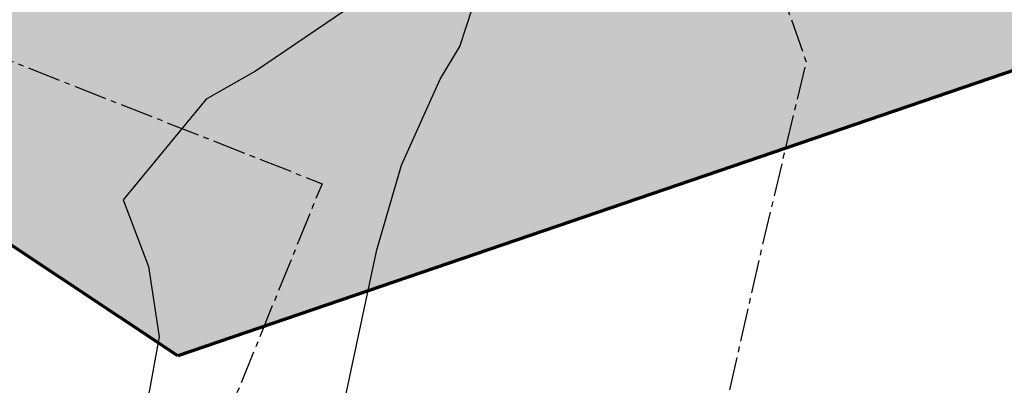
# Model space of a CAD drawing. Header units: metres. Extents: x 189938 to 192675, y 307646 to 311153.
# Tile 54 of 100: x 191162 to 191247, y 309412 to 309443. Entities that reach past the tile are written whole.
import ezdxf

# ---------------------------------------------------------------- set-up
doc = ezdxf.new("R2010")
doc.units = ezdxf.units.M
doc.linetypes.add('1-200 CENTER', pattern=[4.28625, 2.8575, -0.47625, 0.47625, -0.47625])
doc.layers.add('B-WE-OG-INFO_EIS VOORZORGSMAATREGEL-GV', color=7, linetype='Continuous', lineweight=70, true_color=0xfa194b)
doc.layers.add('B-WE-OG-INFO_EIS VOORZORGSMAATREGEL-V', color=7, linetype='Continuous', lineweight=18, true_color=0xfa194b, transparency=0.8)
doc.layers.add('PH-BEST-KADASTRALE-GRENS', color=240, linetype='1-200 CENTER')
doc.layers.add('PH-BEST-KANTVERHARDING', color=252, linetype='Continuous')

msp = doc.modelspace()

# ---------------------------------------------------------------- hatches: boundary and pattern name
at = {"layer": 'B-WE-OG-INFO_EIS VOORZORGSMAATREGEL-V'}
msp.add_hatch(color=256, dxfattribs=at).paths.add_polyline_path([(191175.538, 309414.261), (191145.024, 309434.561), (191100.049, 309525.636), (191104.155, 309527.635), (191115.358, 309526.7), (191129.667, 309520.958), (191140.014, 309512.607), (191160.996, 309484.121), (191286.375, 309526.029), (191474.941, 309572.474), (191529.243, 309514.435), (191304.975, 309458.542)])

# ---------------------------------------------------------------- linework, layer by layer
at = {"layer": 'B-WE-OG-INFO_EIS VOORZORGSMAATREGEL-GV'}
msp.add_lwpolyline([(191175.538, 309414.261), (191145.024, 309434.561), (191100.049, 309525.636), (191104.155, 309527.635), (191115.358, 309526.7), (191129.667, 309520.958), (191140.014, 309512.607), (191160.996, 309484.121), (191286.375, 309526.029), (191474.941, 309572.474), (191529.243, 309514.435), (191304.975, 309458.542)], close=True, dxfattribs=at)
at = {"layer": 'PH-BEST-KADASTRALE-GRENS', "flags": 128}
for points in [[(191213.475, 309478.776), (191216.672, 309471.58), (191221.301, 309461.167), (191225.182, 309452.436), (191229.672, 309439.637), (191225.949, 309424.01), (191216.819, 309383.709), (191212.53, 309365.52)], [(191146.726, 309445.394), (191187.968, 309429.116), (191166.425, 309376.066)]]:
    msp.add_lwpolyline(points, dxfattribs=at)
at = {"layer": 'PH-BEST-KANTVERHARDING', "color": 8}
for points in [[(191198.76, 309465.149), (191198.671, 309457.83), (191197.699, 309453.06), (191196.841, 309450.27), (191196.079, 309448.93), (191195.151, 309447.631), (191182.239, 309438.82), (191177.979, 309436.42), (191170.819, 309427.73), (191173.02, 309421.96), (191173.929, 309415.92), (191172.779, 309409.61), (191170.53, 309403.361), (191162, 309383.449), (191152.121, 309360.491), (191143.91, 309347.32), (191136.19, 309338.25), (191128.519, 309334.231)], [(191161.81, 309357.43), (191169.341, 309365.83), (191174.389, 309373.33), (191179.669, 309381.8), (191184.071, 309389.68), (191187.581, 309400.16), (191189.551, 309408.711), (191192.68, 309423.41), (191194.811, 309430.71), (191198.14, 309438.13), (191199.84, 309440.96), (191200.93, 309444.29), (191201.829, 309447.65), (191202.241, 309450.87), (191202.169, 309454.501), (191201.629, 309458.27), (191200.339, 309462.54), (191198.76, 309465.149)]]:
    msp.add_lwpolyline(points, dxfattribs=at)

doc.saveas('drawing.dxf')
